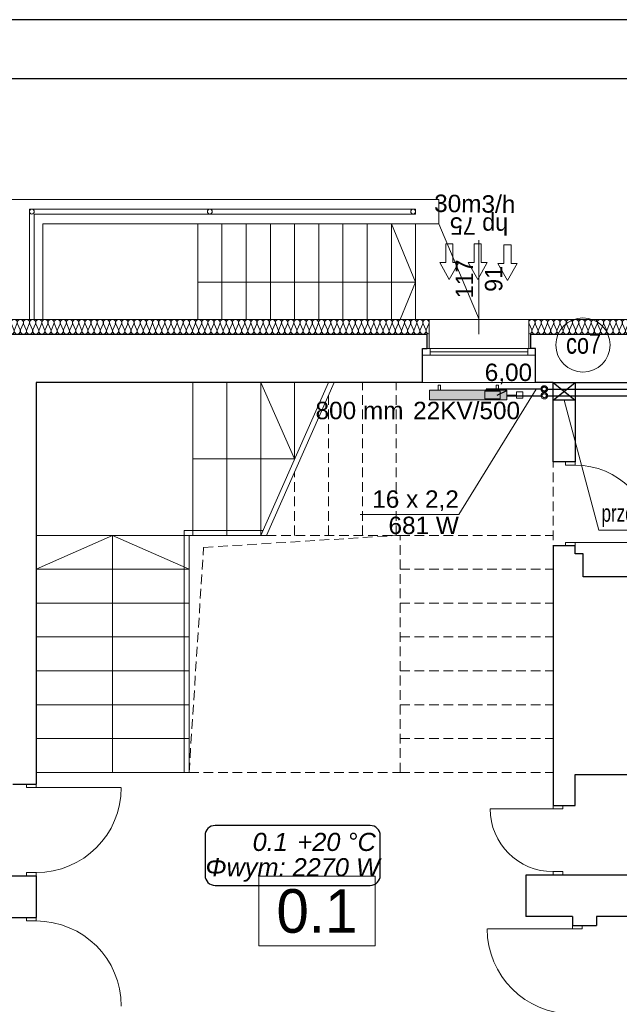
# Model space of a CAD drawing. Header units: millimetres. Extents: x -17429 to 155243, y -2908 to 188569.
# Tile 44 of 113: x 5534 to 11729, y 56170 to 66344. Entities that reach past the tile are written whole.
import ezdxf
from ezdxf.lldxf.tags import DXFTag

# ---------------------------------------------------------------- set-up
doc = ezdxf.new("R2010")
doc.units = ezdxf.units.MM
doc.header["$MEASUREMENT"] = 0
doc.linetypes.add('Krawędzie ukryte', pattern=[150, 100, -50])
doc.linetypes.add('PHANTOM', pattern=[2.5, 1.25, -0.25, 0.25, -0.25, 0.25, -0.25])
doc.layers.get('0').update_dxf_attribs({"lineweight": 5})
for name, color, linetype in [('#opisy', 7, 'Continuous'), ('#podkład', 252, 'Continuous'), ('_TABELA', 7, 'Continuous'), ('Arch ocieplenie', 252, 'Continuous'), ('IS_Armatura_podłączeniowa_grz._dolnozas.', 255, 'SOLID'), ('IS_Armatura_Therm', 7, 'SOLID'), ('IS_Grafika', 7, 'SOLID'), ('IS_Grzejniki_Plan_rzut', 7, 'SOLID'), ('IS_Opisy_działek_Therm', 7, 'SOLID'), ('IS_Powrót', 5, 'DASH'), ('IS_Text_Armatury_Therm', 7, 'Continuous'), ('IS_Text_Konstrukcji', 7, 'Continuous'), ('IS_Text_Odbiornikow_Therm', 7, 'Continuous'), ('IS_Zasilanie', 1, 'SOLID')]:
    doc.layers.add(name, color=color, linetype=linetype)
for name, color, linetype, lineweight in [('#piony', 7, 'Continuous', 5), ('Arch opisy_Nr_Pióra__1', 252, 'Continuous', 25), ('Arch opisy_Nr_Pióra__21', 252, 'Continuous', 13), ('INWENT BALUSTRADY_Nr_Pióra__26', 5, 'Continuous', 13), ('INWENT OPISY_Nr_Pióra__21', 252, 'Continuous', 13), ('INWENT. DRZWI_Nr_Pióra__21', 7, 'Continuous', 13), ('INWENT. OKNA_Nr_Pióra__5', 7, 'Continuous', 13), ('INWENT.ŚCIANY_Nr_Pióra__1', 252, 'Continuous', 25), ('INWENT.ŚCIANY_Nr_Pióra__21', 7, 'Continuous', 13), ('Istniejące schody_Nr_Pióra__21', 7, 'Continuous', 13)]:
    doc.layers.add(name, color=color, linetype=linetype, lineweight=lineweight)
doc.layers.add('arch izolacje_Nr_Pióra__3', color=7, linetype='Continuous', lineweight=13, true_color=0xff6600)
doc.layers.add('Arch ocieplenie_Nr_Pióra__22', color=7, linetype='Continuous', lineweight=9, true_color=0x7f7f7f)
doc.styles.add('ARIAL', font='arial.ttf', dxfattribs={"width": 0.75})
doc.styles.add('GENERATED_STYLE_2', font='txt')
doc.styles.add('GENERATED_STYLE_3', font='txt')
doc.styles.add('MtXpl_Arial', font='txt', dxfattribs={"height": 0.2})
doc.styles.get("Standard").update_dxf_attribs({"font": 'arial.ttf', "bigfont": 'BIGFONT.SHX'})
tags = doc.linetypes.add('DASH', pattern=[15, 10, -5]).pattern_tags.tags
tags[6:7] = [DXFTag(74, 4), DXFTag(75, 0), DXFTag(340, '0'), DXFTag(46, 0.0), DXFTag(50, 0.0), DXFTag(44, 0.0), DXFTag(45, 0.0)]
tags[4:5] = [DXFTag(74, 4), DXFTag(75, 0), DXFTag(340, '0'), DXFTag(46, 0.0), DXFTag(50, 0.0), DXFTag(44, 0.0), DXFTag(45, 0.0)]
tags = doc.linetypes.add('SOLID', pattern=[10, 10, 0]).pattern_tags.tags
tags[6:7] = [DXFTag(74, 4), DXFTag(75, 0), DXFTag(340, '0'), DXFTag(46, 0.0), DXFTag(50, 0.0), DXFTag(44, 0.0), DXFTag(45, 0.0)]
tags[4:5] = [DXFTag(74, 4), DXFTag(75, 0), DXFTag(340, '0'), DXFTag(46, 0.0), DXFTag(50, 0.0), DXFTag(44, 0.0), DXFTag(45, 0.0)]

# ---------------------------------------------------------------- blocks, each defined once
blk = doc.blocks.new('Izolacja cieplna 14_6', base_point=(9764, 63096))
at = {"layer": 'Arch ocieplenie_Nr_Pióra__22', "linetype": 'Continuous'}
for p, q in [((4903, 63141), (4877, 63201)), ((4935, 63201), (4908, 63141)), ((4967, 63141), (4940, 63201)), ((4998, 63201), (4972, 63141)), ((5030, 63141), (5004, 63201)), ((5062, 63201), (5036, 63141)), ((5094, 63141), (5067, 63201)), ((5125, 63201), (5099, 63141)), ((5157, 63141), (5131, 63201)), ((5189, 63201), (5163, 63141)), ((5221, 63141), (5194, 63201)), ((5252, 63201), (5226, 63141)), ((5284, 63141), (5258, 63201)), ((5316, 63201), (5290, 63141)), ((5348, 63141), (5321, 63201)), ((5379, 63201), (5353, 63141)), ((5411, 63141), (5385, 63201)), ((5443, 63201), (5417, 63141)), ((5475, 63141), (5448, 63201)), ((5506, 63201), (5480, 63141)), ((5538, 63141), (5512, 63201)), ((5570, 63201), (5544, 63141)), ((5602, 63141), (5575, 63201)), ((5633, 63201), (5607, 63141)), ((5665, 63141), (5639, 63201)), ((5697, 63201), (5671, 63141)), ((5729, 63141), (5702, 63201)), ((5760, 63201), (5734, 63141)), ((5792, 63141), (5766, 63201)), ((5824, 63201), (5798, 63141)), ((5856, 63141), (5829, 63201)), ((5888, 63201), (5861, 63141)), ((5919, 63141), (5893, 63201)), ((5951, 63201), (5925, 63141)), ((5983, 63141), (5956, 63201)), ((6015, 63201), (5988, 63141)), ((6046, 63141), (6020, 63201)), ((6078, 63201), (6052, 63141)), ((6110, 63141), (6083, 63201)), ((6142, 63201), (6115, 63141)), ((6173, 63141), (6147, 63201)), ((6205, 63201), (6179, 63141)), ((6237, 63141), (6210, 63201)), ((6269, 63201), (6242, 63141)), ((6300, 63141), (6274, 63201)), ((6332, 63201), (6306, 63141)), ((6364, 63141), (6337, 63201)), ((6396, 63201), (6369, 63141)), ((6427, 63141), (6401, 63201)), ((6459, 63201), (6433, 63141)), ((6491, 63141), (6464, 63201)), ((6523, 63201), (6496, 63141)), ((6554, 63141), (6528, 63201)), ((6586, 63201), (6560, 63141)), ((6618, 63141), (6591, 63201)), ((6650, 63201), (6623, 63141)), ((6681, 63141), (6655, 63201)), ((6713, 63201), (6687, 63141)), ((6745, 63141), (6718, 63201)), ((6777, 63201), (6750, 63141)), ((6808, 63141), (6782, 63201)), ((6840, 63201), (6814, 63141)), ((6872, 63141), (6845, 63201)), ((6904, 63201), (6877, 63141)), ((6935, 63141), (6909, 63201)), ((6967, 63201), (6941, 63141)), ((6999, 63141), (6972, 63201)), ((7031, 63201), (7004, 63141)), ((7062, 63141), (7036, 63201)), ((7094, 63201), (7068, 63141)), ((7126, 63141), (7099, 63201)), ((7158, 63201), (7131, 63141)), ((7189, 63141), (7163, 63201)), ((7221, 63201), (7195, 63141)), ((7253, 63141), (7226, 63201)), ((7285, 63201), (7258, 63141)), ((7316, 63141), (7290, 63201)), ((7348, 63201), (7322, 63141)), ((7380, 63141), (7353, 63201)), ((7412, 63201), (7385, 63141)), ((7443, 63141), (7417, 63201)), ((7475, 63201), (7449, 63141)), ((7507, 63141), (7481, 63201)), ((7539, 63201), (7512, 63141)), ((7570, 63141), (7544, 63201)), ((7602, 63201), (7576, 63141)), ((7634, 63141), (7608, 63201)), ((7666, 63201), (7639, 63141)), ((7697, 63141), (7671, 63201)), ((7729, 63201), (7703, 63141)), ((7761, 63141), (7735, 63201)), ((7793, 63201), (7766, 63141)), ((7824, 63141), (7798, 63201)), ((7856, 63201), (7830, 63141)), ((7888, 63141), (7862, 63201)), ((7920, 63201), (7893, 63141)), ((7951, 63141), (7925, 63201)), ((7983, 63201), (7957, 63141)), ((8015, 63141), (7989, 63201)), ((8047, 63201), (8020, 63141)), ((8078, 63141), (8052, 63201)), ((8110, 63201), (8084, 63141)), ((8142, 63141), (8116, 63201)), ((8174, 63201), (8147, 63141)), ((8205, 63141), (8179, 63201)), ((8237, 63201), (8211, 63141)), ((8269, 63141), (8243, 63201)), ((8301, 63201), (8274, 63141)), ((8333, 63141), (8306, 63201)), ((8364, 63201), (8338, 63141)), ((8396, 63141), (8370, 63201)), ((8428, 63201), (8401, 63141)), ((8460, 63141), (8433, 63201)), ((8491, 63201), (8465, 63141)), ((8523, 63141), (8497, 63201)), ((8555, 63201), (8528, 63141)), ((8587, 63141), (8560, 63201)), ((8618, 63201), (8592, 63141)), ((8650, 63141), (8624, 63201)), ((8682, 63201), (8655, 63141)), ((8714, 63141), (8687, 63201)), ((8745, 63201), (8719, 63141)), ((8777, 63141), (8751, 63201)), ((8809, 63201), (8782, 63141)), ((8841, 63141), (8814, 63201)), ((8872, 63201), (8846, 63141)), ((8904, 63141), (8878, 63201)), ((8936, 63201), (8909, 63141)), ((8968, 63141), (8941, 63201)), ((8999, 63201), (8973, 63141)), ((9031, 63141), (9005, 63201)), ((9063, 63201), (9036, 63141)), ((9095, 63141), (9068, 63201)), ((9126, 63201), (9100, 63141)), ((9158, 63141), (9132, 63201)), ((9190, 63201), (9163, 63141)), ((9222, 63141), (9195, 63201)), ((9253, 63201), (9227, 63141)), ((9285, 63141), (9259, 63201)), ((9317, 63201), (9290, 63141)), ((9349, 63141), (9322, 63201)), ((9380, 63201), (9354, 63141)), ((9412, 63141), (9386, 63201)), ((9444, 63201), (9417, 63141)), ((9476, 63141), (9449, 63201)), ((9507, 63201), (9481, 63141)), ((9539, 63141), (9513, 63201)), ((9571, 63201), (9544, 63141)), ((9603, 63141), (9576, 63201)), ((9634, 63201), (9608, 63141)), ((9666, 63141), (9640, 63201)), ((9698, 63201), (9671, 63141)), ((9730, 63141), (9703, 63201)), ((9761, 63201), (9735, 63141))]:
    blk.add_line(p, q, dxfattribs=at)
for centre, start_param, end_param in [((4906, 63214), 1.158003, 5.125183), ((4969, 63214), 1.158003, 5.125183), ((5033, 63214), 1.158003, 5.125183), ((5096, 63214), 1.158003, 5.125183), ((5160, 63214), 1.158003, 5.125183), ((5223, 63214), 1.158003, 5.125183), ((5287, 63214), 1.158003, 5.125183), ((5350, 63214), 1.158003, 5.125183), ((5414, 63214), 1.158003, 5.125183), ((5477, 63214), 1.158003, 5.125183), ((5541, 63214), 1.158003, 5.125183), ((5604, 63214), 1.158003, 5.125183), ((5668, 63214), 1.158003, 5.125183), ((5731, 63214), 1.158003, 5.125183), ((5795, 63214), 1.158003, 5.125183), ((5858, 63214), 1.158003, 5.125183), ((5922, 63214), 1.158003, 5.125183), ((5985, 63214), 1.158003, 5.125183), ((6049, 63214), 1.158003, 5.125183), ((6112, 63214), 1.158003, 5.125183), ((6176, 63214), 1.158003, 5.125183), ((6239, 63214), 1.158003, 5.125183), ((6303, 63214), 1.158003, 5.125183), ((6366, 63214), 1.158003, 5.125183), ((6430, 63214), 1.158003, 5.125183), ((6493, 63214), 1.158003, 5.125183), ((6557, 63214), 1.158003, 5.125183), ((6620, 63214), 1.158003, 5.125183), ((6684, 63214), 1.158003, 5.125183), ((6748, 63214), 1.158003, 5.125183), ((6811, 63214), 1.158003, 5.125183), ((6875, 63214), 1.158003, 5.125183), ((6938, 63214), 1.158003, 5.125183), ((7002, 63214), 1.158003, 5.125183), ((7065, 63214), 1.158003, 5.125183), ((7129, 63214), 1.158003, 5.125183), ((7192, 63214), 1.158003, 5.125183), ((7256, 63214), 1.158003, 5.125183), ((7319, 63214), 1.158003, 5.125183), ((7383, 63214), 1.158003, 5.125183), ((7446, 63214), 1.158003, 5.125183), ((7510, 63214), 1.158003, 5.125183), ((7573, 63214), 1.158003, 5.125183), ((7637, 63214), 1.158003, 5.125183), ((7700, 63214), 1.158003, 5.125183), ((7764, 63214), 1.158003, 5.125183), ((7827, 63214), 1.158003, 5.125183), ((7891, 63214), 1.158003, 5.125183), ((7954, 63214), 1.158003, 5.125183), ((8018, 63214), 1.158003, 5.125183), ((8081, 63214), 1.158003, 5.125183), ((8145, 63214), 1.158003, 5.125183), ((8208, 63214), 1.158003, 5.125183), ((8272, 63214), 1.158003, 5.125183), ((8335, 63214), 1.158003, 5.125183), ((8399, 63214), 1.158003, 5.125183), ((8462, 63214), 1.158003, 5.125183), ((8526, 63214), 1.158003, 5.125183), ((8589, 63214), 1.158003, 5.125183), ((8653, 63214), 1.158003, 5.125183), ((8716, 63214), 1.158003, 5.125183), ((8780, 63214), 1.158003, 5.125183), ((8843, 63214), 1.158003, 5.125183), ((8907, 63214), 1.158003, 5.125183), ((8970, 63214), 1.158003, 5.125183), ((9034, 63214), 1.158003, 5.125183), ((9097, 63214), 1.158003, 5.125183), ((9161, 63214), 1.158003, 5.125183), ((9224, 63214), 1.158003, 5.125183), ((9288, 63214), 1.158003, 5.125183), ((9351, 63214), 1.158003, 5.125183), ((9415, 63214), 1.158003, 5.125183), ((9478, 63214), 1.158003, 5.125183), ((9542, 63214), 1.158003, 5.125183), ((9605, 63214), 1.158003, 5.125183), ((9669, 63214), 1.158003, 5.125183), ((9732, 63214), 1.158003, 5.125183), ((4874, 63128), 0, 1.983589), ((4938, 63128), 4.299595, 8.266774), ((5001, 63128), 4.299595, 8.266774), ((5065, 63128), 4.299595, 8.266774), ((5128, 63128), 4.299595, 8.266774), ((5192, 63128), 4.299595, 8.266774), ((5255, 63128), 4.299595, 8.266774), ((5319, 63128), 4.299595, 8.266774), ((5382, 63128), 4.299595, 8.266774), ((5446, 63128), 4.299595, 8.266774), ((5509, 63128), 4.299595, 8.266774), ((5573, 63128), 4.299595, 8.266774), ((5636, 63128), 4.299595, 8.266774), ((5700, 63128), 4.299595, 8.266774), ((5763, 63128), 4.299595, 8.266774), ((5827, 63128), 4.299595, 8.266774), ((5890, 63128), 4.299595, 8.266774), ((5954, 63128), 4.299595, 8.266774), ((6017, 63128), 4.299595, 8.266774), ((6081, 63128), 4.299595, 8.266774), ((6144, 63128), 4.299595, 8.266774), ((6208, 63128), 4.299595, 8.266774), ((6271, 63128), 4.299595, 8.266774), ((6335, 63128), 4.299595, 8.266774), ((6398, 63128), 4.299595, 8.266774), ((6462, 63128), 4.299595, 8.266774), ((6525, 63128), 4.299595, 8.266774), ((6589, 63128), 4.299595, 8.266774), ((6652, 63128), 4.299595, 8.266774), ((6716, 63128), 4.299595, 8.266774), ((6779, 63128), 4.299595, 8.266774), ((6843, 63128), 4.299595, 8.266774), ((6906, 63128), 4.299595, 8.266774), ((6970, 63128), 4.299595, 8.266774), ((7033, 63128), 4.299595, 8.266774), ((7097, 63128), 4.299595, 8.266774), ((7160, 63128), 4.299595, 8.266774), ((7224, 63128), 4.299595, 8.266774), ((7287, 63128), 4.299595, 8.266774), ((7351, 63128), 4.299595, 8.266774), ((7414, 63128), 4.299595, 8.266774), ((7478, 63128), 4.299595, 8.266774), ((7541, 63128), 4.299595, 8.266774), ((7605, 63128), 4.299595, 8.266774), ((7668, 63128), 4.299595, 8.266774), ((7732, 63128), 4.299595, 8.266774), ((7795, 63128), 4.299595, 8.266774), ((7859, 63128), 4.299595, 8.266774), ((7922, 63128), 4.299595, 8.266774), ((7986, 63128), 4.299595, 8.266774), ((8049, 63128), 4.299595, 8.266774), ((8113, 63128), 4.299595, 8.266774), ((8176, 63128), 4.299595, 8.266774), ((8240, 63128), 4.299595, 8.266774), ((8303, 63128), 4.299595, 8.266774), ((8367, 63128), 4.299595, 8.266774), ((8430, 63128), 4.299595, 8.266774), ((8494, 63128), 4.299595, 8.266774), ((8557, 63128), 4.299595, 8.266774), ((8621, 63128), 4.299595, 8.266774), ((8684, 63128), 4.299595, 8.266774), ((8748, 63128), 4.299595, 8.266774), ((8811, 63128), 4.299595, 8.266774), ((8875, 63128), 4.299595, 8.266774), ((8938, 63128), 4.299595, 8.266774), ((9002, 63128), 4.299595, 8.266774), ((9065, 63128), 4.299595, 8.266774), ((9129, 63128), 4.299595, 8.266774), ((9193, 63128), 4.299595, 8.266774), ((9256, 63128), 4.299595, 8.266774), ((9320, 63128), 4.299595, 8.266774), ((9383, 63128), 4.299595, 8.266774), ((9447, 63128), 4.299595, 8.266774), ((9510, 63128), 4.299595, 8.266774), ((9574, 63128), 4.299595, 8.266774), ((9637, 63128), 4.299595, 8.266774), ((9701, 63128), 4.299595, 8.266774), ((9764, 63128), 4.299596, 6.283185)]:
    blk.add_ellipse(centre, major_axis=(0, -31.9), ratio=0.995346, start_param=start_param, end_param=end_param, dxfattribs=at)
blk = doc.blocks.new('Izolacja cieplna 14_7', base_point=(12469, 63096))
at = {"layer": 'Arch ocieplenie_Nr_Pióra__22', "linetype": 'Continuous'}
for p, q in [((10824, 63141), (10797, 63201)), ((10856, 63201), (10829, 63141)), ((10888, 63141), (10861, 63201)), ((10920, 63201), (10893, 63141)), ((10952, 63141), (10926, 63201)), ((10985, 63201), (10958, 63141)), ((11017, 63141), (10990, 63201)), ((11049, 63201), (11022, 63141)), ((11081, 63141), (11054, 63201)), ((11113, 63201), (11087, 63141)), ((11146, 63141), (11119, 63201)), ((11178, 63201), (11151, 63141)), ((11210, 63141), (11183, 63201)), ((11242, 63201), (11216, 63141)), ((11275, 63141), (11248, 63201)), ((11307, 63201), (11280, 63141)), ((11339, 63141), (11312, 63201)), ((11371, 63201), (11344, 63141)), ((11403, 63141), (11377, 63201)), ((11436, 63201), (11409, 63141)), ((11468, 63141), (11441, 63201)), ((11500, 63201), (11473, 63141)), ((11532, 63141), (11505, 63201)), ((11564, 63201), (11538, 63141)), ((11597, 63141), (11570, 63201)), ((11629, 63201), (11602, 63141)), ((11661, 63141), (11634, 63201)), ((11693, 63201), (11666, 63141)), ((11725, 63141), (11699, 63201)), ((11758, 63201), (11731, 63141)), ((11790, 63141), (11763, 63201)), ((11822, 63201), (11795, 63141)), ((11854, 63141), (11828, 63201)), ((11887, 63201), (11860, 63141)), ((11919, 63141), (11892, 63201)), ((11951, 63201), (11924, 63141)), ((11983, 63141), (11956, 63201)), ((12015, 63201), (11989, 63141)), ((12048, 63141), (12021, 63201)), ((12080, 63201), (12053, 63141)), ((12112, 63141), (12085, 63201)), ((12144, 63201), (12117, 63141)), ((12176, 63141), (12150, 63201)), ((12209, 63201), (12182, 63141)), ((12241, 63141), (12214, 63201)), ((12273, 63201), (12246, 63141)), ((12305, 63141), (12279, 63201)), ((12338, 63201), (12311, 63141)), ((12370, 63141), (12343, 63201)), ((12402, 63201), (12375, 63141)), ((12434, 63141), (12407, 63201)), ((12466, 63201), (12440, 63141))]:
    blk.add_line(p, q, dxfattribs=at)
for centre, start_param, end_param in [((10826, 63214), 2.728799, 6.695979), ((10891, 63214), 2.728799, 6.695979), ((10955, 63214), 2.728799, 6.695979), ((11020, 63214), 2.728799, 6.695979), ((11084, 63214), 2.728799, 6.695979), ((11148, 63214), 2.728799, 6.695979), ((11213, 63214), 2.728799, 6.695979), ((11277, 63214), 2.728799, 6.695979), ((11342, 63214), 2.728799, 6.695979), ((11406, 63214), 2.728799, 6.695979), ((11471, 63214), 2.728799, 6.695979), ((11535, 63214), 2.728799, 6.695979), ((11599, 63214), 2.728799, 6.695979), ((11664, 63214), 2.728799, 6.695979), ((11728, 63214), 2.728799, 6.695979), ((11793, 63214), 2.728799, 6.695979), ((11857, 63214), 2.728799, 6.695979), ((11921, 63214), 2.728799, 6.695979), ((11986, 63214), 2.728799, 6.695979), ((12050, 63214), 2.728799, 6.695979), ((12115, 63214), 2.728799, 6.695979), ((12179, 63214), 2.728799, 6.695979), ((12244, 63214), 2.728799, 6.695979), ((12308, 63214), 2.728799, 6.695979), ((12372, 63214), 2.728799, 6.695979), ((12437, 63214), 2.728799, 6.695979), ((10794, 63128), 1.570796, 3.554385), ((10858, 63128), 5.870392, 9.837571), ((10923, 63128), 5.870392, 9.837571), ((10987, 63128), 5.870392, 9.837571), ((11052, 63128), 5.870392, 9.837571), ((11116, 63128), 5.870392, 9.837571), ((11181, 63128), 5.870392, 9.837571), ((11245, 63128), 5.870392, 9.837571), ((11309, 63128), 5.870392, 9.837571), ((11374, 63128), 5.870392, 9.837571), ((11438, 63128), 5.870392, 9.837571), ((11503, 63128), 5.870392, 9.837571), ((11567, 63128), 5.870392, 9.837571), ((11632, 63128), 5.870392, 9.837571), ((11696, 63128), 5.870392, 9.837571), ((11760, 63128), 5.870392, 9.837571), ((11825, 63128), 5.870392, 9.837571), ((11889, 63128), 5.870392, 9.837571), ((11954, 63128), 5.870392, 9.837571), ((12018, 63128), 5.870392, 9.837571), ((12083, 63128), 5.870392, 9.837571), ((12147, 63128), 5.870392, 9.837571), ((12211, 63128), 5.870392, 9.837571), ((12276, 63128), 5.870392, 9.837571), ((12340, 63128), 5.870392, 9.837571), ((12405, 63128), 5.870392, 9.837571), ((12469, 63128), 5.870392, 7.853982)]:
    blk.add_ellipse(centre, major_axis=(-32.2, 0), ratio=0.990382, start_param=start_param, end_param=end_param, dxfattribs=at)
blk = doc.blocks.new('SERRTRT')
at = {"layer": 'arch izolacje_Nr_Pióra__3', "color": 252, "linetype": 'Continuous'}
for p, q in [((-11061, 63246), (32134, 63246)), ((9764, 63246), (4874, 63246)), ((9764, 62946), (9764, 63246)), ((10794, 63246), (10794, 62946)), ((12469, 63246), (10794, 63246))]:
    blk.add_line(p, q, dxfattribs=at)
at = {"layer": 'Arch opisy_Nr_Pióra__21', "color": 252, "linetype": 'Continuous'}
for p, q in [((8005, 57495), (8005, 56775)), ((9205, 57495), (8005, 57495)), ((9205, 56775), (9205, 57495)), ((8005, 56775), (9205, 56775))]:
    blk.add_line(p, q, dxfattribs=at)
at = {"layer": 'INWENT BALUSTRADY_Nr_Pióra__26', "color": 252, "linetype": 'Continuous'}
for p, q in [((9624, 64386), (5634, 64386)), ((5634, 64386), (5634, 63246)), ((9624, 64336), (5684, 64336)), ((5684, 64336), (5684, 63246)), ((9624, 64336), (9624, 64386)), ((7234, 58566), (7234, 61066)), ((7234, 61066), (8046, 61066))]:
    blk.add_line(p, q, dxfattribs=at)
for centre in [(5659, 64361), (7499, 64361), (9599, 64361)]:
    blk.add_circle(centre, 25, dxfattribs=at)
at = {"layer": 'INWENT OPISY_Nr_Pióra__21', "color": 252, "linetype": 'Continuous'}
blk.add_line((10279, 63096), (10279, 64066), dxfattribs=at)
at = {"layer": 'INWENT. DRZWI_Nr_Pióra__21', "color": 252, "linetype": 'Continuous'}
for p, q in [((11174, 61741), (11174, 61776)), ((11274, 61741), (11274, 61776)), ((11274, 61741), (11174, 61741)), ((11274, 60941), (11174, 60941)), ((11174, 60941), (11174, 60906)), ((11274, 60941), (12074, 60941)), ((11274, 60941), (11274, 60906)), ((5604, 58411), (5604, 58446)), ((5704, 58411), (5604, 58411)), ((5704, 58411), (5704, 58446)), ((5704, 58411), (6580, 58411)), ((11044, 58191), (11044, 58226)), ((11144, 58191), (11144, 58226)), ((11044, 58191), (10394, 58191)), ((11044, 58191), (11144, 58191)), ((5704, 57531), (5604, 57531)), ((5604, 57531), (5604, 57496)), ((5704, 57531), (5704, 57496)), ((11044, 57541), (11144, 57541)), ((11044, 57541), (11044, 57506)), ((11144, 57541), (11144, 57506)), ((5604, 57031), (5604, 57066)), ((5704, 57031), (5604, 57031)), ((5704, 57031), (5704, 57066)), ((11244, 56951), (11244, 56986)), ((11344, 56951), (11344, 56986)), ((11244, 56951), (10368, 56951)), ((11244, 56951), (11344, 56951))]:
    blk.add_line(p, q, dxfattribs=at)
for centre, radius, start, end in [((11274, 60941), 800, 0, 90), ((5704, 58411), 880, 270, 0), ((11044, 58191), 650, 180, 270), ((5704, 56151), 880, 0, 90), ((11244, 56951), 880, 180, 270)]:
    blk.add_arc(centre, radius, start, end, dxfattribs=at)
at = {"layer": 'INWENT. OKNA_Nr_Pióra__5', "color": 252, "linetype": 'Continuous'}
for p, q in [((9694, 62946), (10864, 62946)), ((9694, 62946), (9694, 62876)), ((9774, 62946), (9774, 62876)), ((9774, 62911), (10784, 62911)), ((10784, 62946), (10784, 62876)), ((10864, 62946), (10864, 62876)), ((10864, 62876), (9694, 62876))]:
    blk.add_line(p, q, dxfattribs=at)
at = {"layer": 'INWENT.ŚCIANY_Nr_Pióra__1', "color": 252, "linetype": 'Continuous'}
for p, q in [((4894, 63096), (9744, 63096)), ((9744, 62946), (9744, 63096)), ((10814, 62946), (10814, 63096)), ((10814, 63096), (12449, 63096)), ((9694, 62596), (9694, 62946)), ((9694, 62946), (9744, 62946)), ((10864, 62946), (10814, 62946)), ((10864, 62596), (10864, 62946)), ((5704, 62596), (5704, 58446)), ((9694, 62596), (5704, 62596)), ((11044, 62596), (10864, 62596)), ((11044, 61776), (11044, 62596)), ((11274, 62596), (12404, 62596)), ((11274, 62596), (11274, 61776)), ((11274, 61776), (11044, 61776)), ((11274, 60906), (11044, 60906)), ((11044, 60906), (11044, 58226)), ((11274, 60826), (11274, 60906)), ((11354, 60826), (11274, 60826)), ((11354, 60586), (11354, 60826)), ((11824, 60586), (11354, 60586)), ((11274, 58546), (12173, 58546)), ((11274, 58226), (11274, 58546)), ((5464, 58446), (5704, 58446)), ((11044, 58226), (11274, 58226)), ((-5396, 57496), (5704, 57496)), ((5704, 57496), (5704, 57066)), ((10764, 57506), (10764, 57076)), ((15834, 57506), (10764, 57506)), ((-5396, 57066), (5704, 57066)), ((11244, 57076), (10764, 57076)), ((11244, 57076), (11244, 56986)), ((11244, 56986), (11494, 56986)), ((22054, 57076), (11494, 57076)), ((11494, 57076), (11494, 56986))]:
    blk.add_line(p, q, dxfattribs=at)
at = {"layer": 'INWENT.ŚCIANY_Nr_Pióra__21', "color": 252, "linetype": 'Continuous'}
for p, q in [((9864, 64486), (5394, 64486)), ((9864, 64236), (9864, 64486)), ((5774, 64236), (9864, 64236)), ((5774, 63246), (5774, 64236)), ((10864, 62596), (9694, 62596))]:
    blk.add_line(p, q, dxfattribs=at)
at = {"layer": 'Istniejące schody_Nr_Pióra__21', "color": 252, "linetype": 'Continuous'}
for p, q in [((7374, 64236), (7374, 63246)), ((7624, 64236), (7624, 63246)), ((7874, 64236), (7874, 63246)), ((8124, 64236), (8124, 63246)), ((8374, 64236), (8374, 63246)), ((8624, 64236), (8624, 63246)), ((8874, 64236), (8874, 63246)), ((9124, 64236), (9124, 63246)), ((9374, 64236), (9374, 63246)), ((9624, 63631), (9374, 64236)), ((9624, 64236), (9624, 63246)), ((10281, 63246), (9864, 64236)), ((7374, 63631), (9624, 63631)), ((9624, 63631), (9465, 63246)), ((7324, 61016), (7324, 62596)), ((7674, 61016), (7674, 62596)), ((8024, 61016), (8024, 62596)), ((8374, 61806), (8024, 62596)), ((8724, 62596), (8024, 61016)), ((8784, 62596), (8084, 61016)), ((8374, 61806), (8374, 62596)), ((7324, 61806), (8374, 61806)), ((5704, 61016), (7284, 61016)), ((6494, 61016), (5704, 60666)), ((6494, 58566), (6494, 61016)), ((6494, 61016), (7284, 60666)), ((7284, 58566), (7284, 61016)), ((7284, 61016), (8084, 61016)), ((5704, 60666), (7284, 60666)), ((5704, 60316), (7284, 60316)), ((5704, 59966), (7284, 59966)), ((5704, 59616), (7284, 59616)), ((5704, 59266), (7284, 59266)), ((5704, 58916), (7284, 58916)), ((5704, 58566), (7284, 58566))]:
    blk.add_line(p, q, dxfattribs=at)
at = {"layer": 'Istniejące schody_Nr_Pióra__21', "color": 252, "linetype": 'Krawędzie ukryte'}
for p, q in [((11044, 62596), (5704, 62596)), ((9074, 61016), (9074, 62596)), ((9424, 61016), (9424, 62596)), ((11044, 58566), (11044, 62596)), ((8724, 61016), (8724, 62460)), ((8374, 61016), (8374, 61670)), ((7434, 60891), (9449, 61016)), ((8084, 61016), (9464, 61016)), ((9464, 61016), (11044, 61016)), ((9464, 58566), (9464, 61016)), ((7284, 58566), (7434, 60891)), ((9464, 60666), (11044, 60666)), ((9464, 60316), (11044, 60316)), ((9464, 59966), (11044, 59966)), ((9464, 59616), (11044, 59616)), ((9464, 59266), (11044, 59266)), ((9464, 58916), (11044, 58916)), ((7284, 58566), (9464, 58566)), ((9464, 58566), (11044, 58566))]:
    blk.add_line(p, q, dxfattribs=at)
at = {"layer": 'Arch ocieplenie', "color": 252, "linetype": 'Continuous', "lineweight": 9}
for name, p in [('Izolacja cieplna 14_6', (9764, 63096)), ('Izolacja cieplna 14_7', (12469, 63096))]:
    blk.add_blockref(name, p, dxfattribs=at)
at = {"layer": 'Arch opisy_Nr_Pióra__1', "color": 252, "linetype": 'Continuous', "insert": (8605, 56903), "char_height": 450, "attachment_point": 8, "style": 'GENERATED_STYLE_3'}
blk.add_mtext('{0.1}', dxfattribs=at)
at = {"layer": 'INWENT OPISY_Nr_Pióra__21', "color": 252, "linetype": 'Continuous', "insert": (10279, 64122), "char_height": 180, "attachment_point": 2, "rotation": 180, "style": 'GENERATED_STYLE_2'}
blk.add_mtext('{hp 75}', dxfattribs=at)
at = {"layer": 'INWENT OPISY_Nr_Pióra__21', "color": 252, "linetype": 'Continuous', "insert": (10038, 63666), "char_height": 180, "width": 1346.33, "attachment_point": 2, "rotation": 90, "line_spacing_factor": 1.008452, "style": 'GENERATED_STYLE_2'}
blk.add_mtext('{117\\P91}', dxfattribs=at)
blk = doc.blocks.new('gfgf')
at = {"layer": '_TABELA', "color": 7}
for p, q in [((41198, 148063), (-15802, 148063)), ((40598, 147453), (-13302, 147453))]:
    blk.add_line(p, q, dxfattribs=at)
blk = doc.blocks.new('E210168')
at = {"color": 7, "lineweight": 13}
for p, q in [((19.4, 19.8), (19.4, 13.6)), ((19.4, 19.8), (37, 9.9)), ((19.4, 0), (37, 9.9)), ((19.4, 6.2), (19.4, 0))]:
    blk.add_line(p, q, dxfattribs=at)
blk.add_lwpolyline([(19.4, 13.6), (0, 13.6), (0, 6.2), (19.4, 6.2)], dxfattribs=at)

msp = doc.modelspace()

# ---------------------------------------------------------------- linework, layer by layer
at = {"layer": '#piony', "color": 7}
msp.add_circle((11353, 62983), 280, dxfattribs=at)
at = {"color": 1, "lineweight": 30}
for p, q in [((11044, 62411), (11274, 62596)), ((11044, 62596), (11274, 62411))]:
    msp.add_line(p, q, dxfattribs=at)
msp.add_lwpolyline([(11044, 62596), (11274, 62596), (11274, 62411), (11044, 62411)], close=True, dxfattribs=at)
at = {"layer": 'IS_Armatura_podłączeniowa_grz._dolnozas.', "color": 7, "lineweight": 0, "ltscale": 10}
for p, q in [((10498, 62506), (10338, 62506)), ((10338, 62506), (10338, 62426)), ((10498, 62426), (10498, 62506)), ((10338, 62426), (10498, 62426))]:
    msp.add_line(p, q, dxfattribs=at)
at = {"layer": 'IS_Armatura_Therm', "color": 7, "lineweight": 0, "ltscale": 10}
for p, q in [((10731, 62498), (10666, 62498)), ((10666, 62498), (10666, 62433)), ((10731, 62433), (10731, 62498)), ((10568, 62466), (10666, 62466)), ((10666, 62433), (10731, 62433))]:
    msp.add_line(p, q, dxfattribs=at)
at = {"layer": 'IS_Grzejniki_Plan_rzut', "color": 252, "lineweight": 0, "ltscale": 10}
for p, q in [((10568, 62516), (9768, 62516)), ((9768, 62516), (9768, 62416)), ((9856, 62516), (9856, 62566)), ((9856, 62566), (9881, 62566)), ((9881, 62566), (9881, 62516)), ((10481, 62566), (10456, 62566)), ((10456, 62566), (10456, 62516)), ((10481, 62516), (10481, 62566)), ((10568, 62416), (10568, 62516)), ((9768, 62416), (10568, 62416))]:
    msp.add_line(p, q, dxfattribs=at)
at = {"layer": 'IS_Grzejniki_Plan_rzut', "color": 252, "linetype": 'Continuous', "lineweight": 0, "ltscale": 10, "extrusion": (0, 0, -1)}
for points in [[(-10568, 62416), (-9768, 62516), (-9768, 62416)], [(-9768, 62516), (-10568, 62416), (-10568, 62516)]]:
    msp.add_solid(points, dxfattribs=at)
at = {"layer": 'IS_Opisy_działek_Therm', "color": 7, "lineweight": 5, "ltscale": 10}
for p, q in [((10871, 62528), (10071, 61231)), ((10071, 61231), (9051, 61231))]:
    msp.add_line(p, q, dxfattribs=at)
at = {"layer": 'IS_Opisy_działek_Therm', "color": 1, "lineweight": 5, "ltscale": 10}
for p in [(11159, 62411), (12749, 61071)]:
    msp.add_line(p, (11519, 61071), dxfattribs=at)
at = {"layer": 'IS_Powrót', "color": 5, "lineweight": 30, "ltscale": 20}
for p, q in [((10468, 62466), (10568, 62514)), ((10568, 62459), (10920, 62459)), ((10988, 62459), (12430, 62459))]:
    msp.add_line(p, q, dxfattribs=at)
at = {"layer": 'IS_Powrót', "color": 5, "lineweight": 0, "ltscale": 20}
msp.add_circle((10954, 62459), 34.1, dxfattribs=at)
at = {"layer": 'IS_Powrót', "color": 5, "lineweight": 30, "ltscale": 20}
msp.add_circle((10954, 62459), 22.1, dxfattribs=at)
at = {"layer": 'IS_Text_Konstrukcji', "color": 18, "linetype": 'SOLID', "ltscale": 10, "true_color": 0x000000}
for p, q in [((9156, 58018), (7552, 58018)), ((7449, 57915), (7449, 57502)), ((9259, 57502), (9259, 57915)), ((7552, 57398), (9156, 57398))]:
    msp.add_line(p, q, dxfattribs=at)
for centre, start, end in [((7552, 57915), 90, 180), ((9156, 57915), 360, 90), ((7552, 57502), 180, 270), ((9156, 57502), 270, 0)]:
    msp.add_arc(centre, 103, start, end, dxfattribs=at)
at = {"layer": 'IS_Zasilanie', "color": 1, "lineweight": 30, "ltscale": 10}
for p, q in [((10354, 62528), (10354, 62516)), ((10932, 62528), (10354, 62528)), ((10976, 62528), (12513, 62528))]:
    msp.add_line(p, q, dxfattribs=at)
at = {"layer": 'IS_Zasilanie', "color": 1, "linetype": 'PHANTOM', "lineweight": 0, "ltscale": 250}
msp.add_circle((10954, 62528), 34.1, dxfattribs=at)
at = {"layer": 'IS_Zasilanie', "color": 1, "linetype": 'PHANTOM', "lineweight": 30, "ltscale": 250}
msp.add_circle((10954, 62528), 22.1, dxfattribs=at)

# ---------------------------------------------------------------- block references
at = {"layer": '#podkład'}
msp.add_blockref('SERRTRT', (0, 0), dxfattribs=at)
msp.add_blockref('gfgf', (-1627, -81719))
at = {"color": 7, "lineweight": 5, "xscale": 10, "yscale": 10, "zscale": 10, "rotation": 270.0966492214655}
for p in [(9873, 64028), (10166, 64028), (10475, 64019)]:
    msp.add_blockref('E210168', p, dxfattribs=at)

# ---------------------------------------------------------------- texts
at = {"layer": '#opisy', "color": 7, "lineweight": 0, "style": 'ARIAL'}
msp.add_text('30m3/h', height=180, rotation=359.2172, dxfattribs=at).set_placement((9815, 64358, 140))
at = {"layer": 'IS_Grafika', "color": 7, "lineweight": 5, "ltscale": 10, "style": 'MtXpl_Arial', "width": 0.8}
msp.add_text('co7', height=210, dxfattribs=at).set_placement((11179, 62893))
at = {"layer": 'IS_Opisy_działek_Therm', "color": 7, "lineweight": 5, "ltscale": 10, "char_height": 180}
for s, insert, attachment_point in [('\\fArial|b0|i0;16 x 2,2', (10071, 61267), 9), ('\\fArial|b0|i0;681 W', (10071, 61209), 3)]:
    msp.add_mtext(s, dxfattribs=dict(at, insert=insert, attachment_point=attachment_point))
at = {"layer": 'IS_Opisy_działek_Therm', "color": 1, "lineweight": 5, "ltscale": 10, "insert": (12719, 61102), "char_height": 180, "attachment_point": 9}
msp.add_mtext('\\fArial|b0|i0;\\W0.7;przej\\fArial|b0|i0|c238;ście ppoż.', dxfattribs=at)
at = {"layer": 'IS_Text_Armatury_Therm', "color": 7, "linetype": 'SOLID', "ltscale": 10, "insert": (10828, 62577), "char_height": 180, "attachment_point": 9}
msp.add_mtext('\\fArial|b0|i0;6,00  ', dxfattribs=at)
at = {"layer": 'IS_Text_Konstrukcji', "color": 18, "linetype": 'SOLID', "ltscale": 10, "true_color": 0x000000, "char_height": 187.2}
for s, insert, attachment_point in [('\\fArial|b0|i1;0.1', (8304, 57752), 9), ('\\fArial|b0|i1;+20 °C', (8404, 57752), 7), ('\\fArial|b0|i1;Φwym: 2270 W', (8354, 57680), 2)]:
    msp.add_mtext(s, dxfattribs=dict(at, insert=insert, attachment_point=attachment_point))
at = {"layer": 'IS_Text_Odbiornikow_Therm', "color": 7, "linetype": 'SOLID', "ltscale": 10, "char_height": 180}
for s, insert, attachment_point in [('\\fArial|b0|i0;800 mm', (9499, 62396), 3), ('\\fArial|b0|i0;22KV/500', (9599, 62396), 1)]:
    msp.add_mtext(s, dxfattribs=dict(at, insert=insert, attachment_point=attachment_point))

doc.saveas('drawing.dxf')
